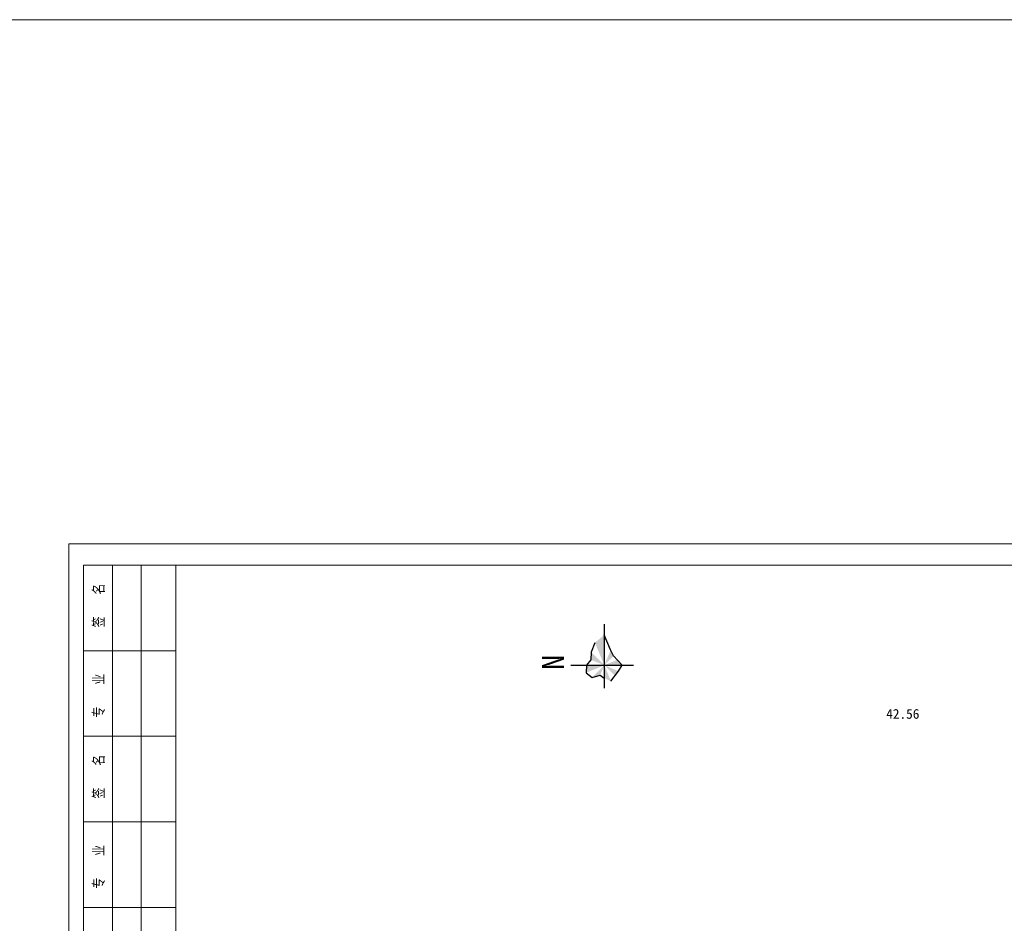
# Model space of a CAD drawing. Extents: x -13074 to 1448651, y 3648755 to 8081248.
# Tile 161 of 173: x 565782 to 566703, y 3858428 to 3859272. Entities that reach past the tile are written whole.
import ezdxf
from ezdxf.enums import TextEntityAlignment as Align

# ---------------------------------------------------------------- set-up
doc = ezdxf.new("R2010")
doc.units = 0
for name, color, linetype, lineweight in [('0.09标注线', 3, 'CONTINUOUS', 9), ('2000图框', 7, 'CONTINUOUS', 30), ('SHEET', 1, 'CONTINUOUS', 15)]:
    doc.layers.add(name, color=color, linetype=linetype, lineweight=lineweight)
doc.layers.add('DIM', color=3, linetype='CONTINUOUS')
doc.styles.add('-仿宋_GB2312', font='FangSong_GB2312.ttf')
doc.styles.add('FHZ', font='FangSong_GB2312.ttf', dxfattribs={"width": 0.707, "height": 300})

msp = doc.modelspace()

# ---------------------------------------------------------------- hatches: boundary and pattern name
at = {"layer": '2000图框', "lineweight": -3}
h = msp.add_hatch(color=7, dxfattribs=at)
h.paths.add_polyline_path([(566320.483, 3858689.96), (566329.228, 3858668.875), (566329.215, 3858697.211)])
h.paths.add_polyline_path([(566316.871, 3858681.221), (566316.611, 3858674.095), (566329.228, 3858668.875)])
h.paths.add_polyline_path([(566312.626, 3858668.867), (566312.332, 3858661.867), (566329.228, 3858668.875)])
h.paths.add_polyline_path([(566317.735, 3858657.371), (566325.406, 3858659.636), (566329.228, 3858668.875)])
h.paths.add_polyline_path([(566329.228, 3858668.875), (566329.234, 3858656.944), (566335.394, 3858654.01)])
h.paths.add_polyline_path([(566329.228, 3858668.875), (566339.155, 3858658.958), (566342.515, 3858663.379)])
h.paths.add_polyline_path([(566329.228, 3858668.875), (566345.83, 3858668.883), (566341.314, 3858673.888)])
h.paths.add_polyline_path([(566329.228, 3858668.875), (566337.955, 3858677.61), (566335.141, 3858683.17)])

# ---------------------------------------------------------------- linework, layer by layer
at = {"layer": '0.09标注线', "linetype": 'Continuous', "lineweight": 13}
msp.add_lwpolyline([(551959.403, 3859272.42), (570127.46, 3859272.42), (570127.46, 3856516.008), (551959.403, 3856516.008)], close=True, dxfattribs=at)
at = {"layer": '2000图框', "color": 7, "lineweight": -3}
for p, q in [((566329.451, 3858647.357), (566329.423, 3858707.226)), ((566335.141, 3858683.17), (566329.215, 3858697.211)), ((566320.483, 3858689.96), (566316.871, 3858681.221)), ((566316.871, 3858681.221), (566316.611, 3858674.095)), ((566337.955, 3858677.61), (566335.141, 3858683.17)), ((566345.83, 3858668.883), (566337.955, 3858677.61)), ((566297.94, 3858668.861), (566356.565, 3858668.888)), ((566312.626, 3858668.867), (566312.332, 3858661.867)), ((566316.611, 3858674.095), (566312.626, 3858668.867)), ((566342.515, 3858663.379), (566345.83, 3858668.883)), ((566312.332, 3858661.867), (566317.735, 3858657.371)), ((566317.735, 3858657.371), (566325.406, 3858659.636)), ((566325.406, 3858659.636), (566329.234, 3858656.944)), ((566335.394, 3858654.01), (566342.515, 3858663.379))]:
    msp.add_line(p, q, dxfattribs=at)
at = {"layer": 'SHEET', "color": 7}
for p, q in [((565828.594, 3858782.489), (567508.592, 3858782.489)), ((565828.594, 3857594.49), (565828.594, 3858782.489)), ((565928.594, 3858762.489), (565842.194, 3858762.489)), ((565842.194, 3858762.489), (565928.594, 3858762.489)), ((565842.194, 3858762.489), (565842.194, 3858282.489)), ((565869.194, 3858762.489), (565869.194, 3858282.489)), ((565896.194, 3858762.489), (565896.194, 3858282.489)), ((565928.594, 3857614.49), (565928.594, 3858762.489)), ((565928.594, 3858762.489), (567488.592, 3858762.489)), ((565842.194, 3858682.489), (565928.594, 3858682.489)), ((565842.194, 3858602.489), (565928.594, 3858602.489)), ((565842.194, 3858602.489), (565928.594, 3858602.489)), ((565842.194, 3858602.489), (565928.594, 3858602.489)), ((565842.194, 3858522.489), (565928.594, 3858522.489)), ((565842.194, 3858442.489), (565928.594, 3858442.489)), ((565842.194, 3858442.489), (565928.594, 3858442.489))]:
    msp.add_line(p, q, dxfattribs=at)

# ---------------------------------------------------------------- texts
at = {"layer": '0.09标注线', "style": '-仿宋_GB2312', "width": 1}
msp.add_text('N', height=20.52, rotation=90, dxfattribs=at).set_placement((566291.564, 3858664.591, 96.243))
at = {"layer": '0.09标注线', "lineweight": 13, "style": '-仿宋_GB2312'}
msp.add_text('42.56', height=9.12, dxfattribs=at).set_placement((566608.401, 3858623.368), align=Align.MIDDLE)
at = {"layer": 'DIM', "color": 7, "style": 'FHZ', "width": 0.75}
for s, oblique, p in [('签    名', 0, (565861.286, 3858704.283)), ('专    业', 0, (565861.286, 3858620.028)), ('签    名', 0, (565861.286, 3858544.284)), ('专    业', 360, (565861.286, 3858460.028))]:
    msp.add_text(s, height=10, rotation=90, dxfattribs=dict(at, oblique=oblique)).set_placement(p)

doc.saveas('drawing.dxf')
